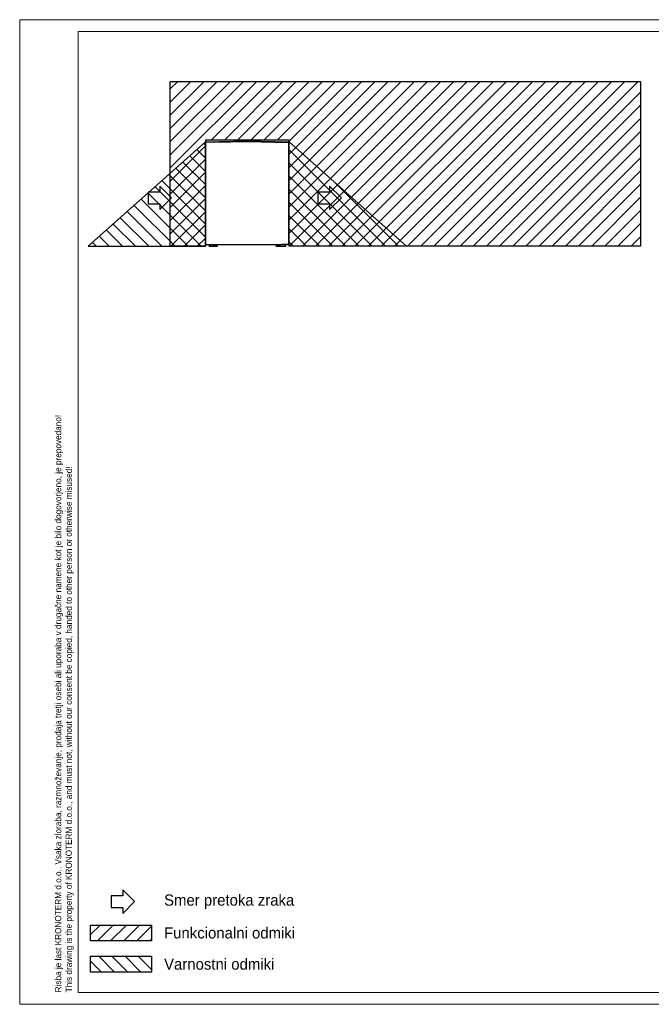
# Model space of a CAD drawing. Header units: millimetres. Extents: x 0 to 39025, y -31299 to 8400.
# Tile 137 of 206: x 0 to 5392, y 0 to 8400. Entities that reach past the tile are written whole.
import ezdxf

# ---------------------------------------------------------------- set-up
doc = ezdxf.new("R2010")
doc.units = ezdxf.units.MM
for name, color, linetype in [('ANOTACIJE', 7, 'Continuous'), ('FORMAT', 7, 'Continuous'), ('ODMIKI funkcionalni', 253, 'Continuous'), ('ODMIKI varnostni', 252, 'Continuous')]:
    doc.layers.add(name, color=color, linetype=linetype)
doc.styles.add('SLDTEXTSTYLE0', font='Montserrat-Regular.ttf', dxfattribs={"bigfont": 'bigfont'})
doc.styles.add('SLDTEXTSTYLE2', font='arial.ttf', dxfattribs={"width": 0.948, "bigfont": 'bigfont'})
doc.styles.add('SLDTEXTSTYLE3', font='arial.ttf', dxfattribs={"width": 0.948})
pattern_1 = [(135, (-2543.28, -1787.36), (-56.1266, -56.1266), [])]

# ---------------------------------------------------------------- blocks, each defined once
blk = doc.blocks.new('SW_NOTE_0_1')
at = {"layer": 'ANOTACIJE', "color": 0, "char_height": 2.64583, "attachment_point": 1, "rotation": 90}
for s, insert, style in [('Risba je last KRONOTERM d.o.o.. Vsaka zloraba, razmnoževanje, prodaja tretji osebi ali uporaba v drugačne namene kot je bilo dogovorjeno, je prepovedano!', (-3.41, 0), 'SLDTEXTSTYLE2'), ('This drawing is the property of KRONOTERM d.o.o., and must not, without our consent be copied, handed to other person or otherwise misused!', (1.12, 0), 'SLDTEXTSTYLE3')]:
    blk.add_mtext(s, dxfattribs=dict(at, insert=insert, style=style))
blk = doc.blocks.new('PUŠČICA')
at = {"ltscale": 10}
for p, q in [((0, 0), (-50, 50)), ((-50, 50), (-50, 25)), ((-100, 25), (-100, -25)), ((-50, 25), (-100, 25)), ((-50, -50), (0, 0)), ((-100, -25), (-50, -25)), ((-50, -25), (-50, -50))]:
    blk.add_line(p, q, dxfattribs=at)
blk = doc.blocks.new('Adapt 2 S (desno)')
at = {"linetype": 'Continuous', "lineweight": 25}
for p, q in [((1, 887.7), (0, 887.7)), ((0, 887.7), (0, 885.8)), ((0, 885.7), (0, 16.6)), ((1, 887.7), (1, 886)), ((2.1, 887.6), (1.1, 887.6)), ((1.1, 887.6), (1.1, 886)), ((1.4, 886.3), (1.4, 887.3)), ((1.7, 887.3), (1.4, 887.3)), ((1.7, 886.3), (1.4, 886.3)), ((1.4, 886), (1.7, 886)), ((1.4, 886), (1.8, 886)), ((357.4, 895.1), (1.7, 887.3)), ((1.7, 887.3), (1.7, 886.3)), ((1.7, 886), (1.9, 886)), ((1.7, 886), (1.7, 885.4)), ((357.4, 893.1), (2, 885.3)), ((2, 16.6), (2, 885.3)), ((2.1, 887.3), (2.1, 887.6)), ((2.9, 890.5), (356.5, 898.3)), ((2.9, 888.5), (356.5, 896.2)), ((2.9, 888.5), (2.9, 890.5)), ((2.9, 890.5), (2.9, 889.6)), ((2.9, 888.4), (2.9, 889.4)), ((2.9, 889.4), (2.9, 889.4)), ((24.4, 888.9), (2.9, 888.4)), ((67.4, 889.8), (24.4, 888.9)), ((24.4, 888.9), (24.4, 888.9)), ((67.4, 889.8), (67.4, 889.9)), ((69.2, 889.2), (68.2, 889.1)), ((68.2, 888.8), (68.2, 889.1)), ((69.2, 888.8), (69.2, 889.2)), ((74.2, 889.2), (356.5, 895.4)), ((74.2, 889.2), (74.3, 888.9)), ((356.5, 898.3), (356.5, 896.2)), ((356.5, 898.3), (357.5, 898.3)), ((356.5, 897.3), (357.5, 897.3)), ((356.5, 895.4), (356.5, 896.2)), ((356.5, 895.1), (356.5, 895.4)), ((357.4, 895.1), (357.4, 893.1)), ((357.6, 893.7), (357.4, 893.7)), ((357.4, 893.1), (357.6, 893.1)), ((357.5, 897.3), (357.5, 898.3)), ((357.5, 898.3), (357.5, 897.3)), ((357.5, 898.3), (358.5, 898.3)), ((357.5, 897.3), (358.5, 897.3)), ((357.6, 893.1), (357.6, 895.1)), ((713.3, 887.3), (357.6, 895.1)), ((357.6, 893.1), (713, 885.3)), ((358.5, 898.3), (712.1, 890.5)), ((358.5, 896.2), (358.5, 898.3)), ((358.5, 896.2), (712.1, 888.5)), ((358.5, 896.2), (358.5, 895.4)), ((358.5, 895.4), (640.8, 889.2)), ((358.5, 895.4), (358.5, 895.1)), ((640.7, 888.9), (640.8, 889.2)), ((645.8, 889.2), (646.8, 889.1)), ((645.8, 888.8), (645.8, 889.2)), ((646.8, 888.8), (646.8, 889.1)), ((647.6, 889.8), (647.6, 889.9)), ((647.6, 889.8), (690.6, 888.9)), ((690.6, 888.9), (712.1, 888.4)), ((690.6, 888.9), (690.6, 888.9)), ((712.1, 890.5), (712.1, 888.5)), ((712.1, 890.5), (712.1, 889.6)), ((712.1, 889.6), (712.1, 890.5)), ((712.1, 889.6), (712.1, 889.6)), ((712.1, 888.4), (712.1, 889.4)), ((712.1, 889.4), (712.1, 889.4)), ((712.9, 887.6), (713.9, 887.6)), ((712.9, 887.6), (712.9, 887.3)), ((713, 16.6), (713, 885.3)), ((713.3, 886), (713.1, 886)), ((713.6, 886), (713.2, 886)), ((713.3, 887.3), (713.3, 886.3)), ((713.3, 887.3), (713.6, 887.3)), ((713.6, 886.3), (713.3, 886.3)), ((713.6, 886), (713.3, 886)), ((713.3, 886), (713.3, 885.4)), ((713.6, 887.3), (713.6, 886.3)), ((713.9, 886), (713.9, 887.6)), ((715, 887.7), (714, 887.7)), ((714, 887.7), (714, 886)), ((715, 887.7), (715, 885.8)), ((715, 16.6), (715, 885.7)), ((2, 16.6), (0, 16.6)), ((2, 16.6), (713, 16.6)), ((2, 15.6), (2, 16.6)), ((2, 15.6), (713, 15.6)), ((28.2, 2.5), (28.2, 0)), ((50, 2.5), (28.2, 2.5)), ((50, 0), (50, 2.5)), ((50, 2.5), (89.1, 2.5)), ((64.2, 15.6), (492.6, 15.6)), ((68.1, 15.6), (68.1, 13.3)), ((85.9, 13.3), (68.1, 13.3)), ((68.4, 11), (68.4, 6)), ((70.1, 11), (68.4, 11)), ((69, 5.4), (69.6, 5)), ((69.5, 3.6), (82.9, 3.6)), ((69.6, 5), (85.6, 5)), ((70.1, 6), (70.1, 11)), ((79.4, 11), (70.1, 11)), ((72.6, 13.3), (72.6, 11)), ((79.4, 6), (79.4, 11)), ((86.9, 11), (79.4, 11)), ((82.6, 11), (82.6, 13.3)), ((82.9, 3.6), (85.8, 3.6)), ((85.6, 5), (86.3, 5.4)), ((87.1, 13.3), (85.9, 13.3)), ((86.9, 6), (86.9, 11)), ((87.1, 13.3), (87.1, 15.6)), ((89.1, 2.5), (89.1, 0)), ((102.6, 2.5), (89.1, 2.5)), ((102.6, 0), (102.6, 2.5)), ((456, 13.3), (456, 15.3)), ((456, 15.3), (458, 15.3)), ((458, 13.3), (456, 13.3)), ((458, 15.3), (458, 13.3)), ((458, 15.3), (501, 15.3)), ((501, 13.3), (458, 13.3)), ((492.6, 15.6), (495.1, 15.6)), ((501, 13.3), (501, 15.6)), ((652.7, 13.3), (501, 13.3)), ((601.8, 2.5), (601.8, 0)), ((632.4, 2.5), (601.8, 2.5)), ((601.8, 0), (632.4, 0)), ((617, 6), (617, 11)), ((617.3, 11), (617, 11)), ((617, 6), (618.8, 5)), ((617.3, 13.3), (617.3, 11)), ((621.6, 11), (617.3, 11)), ((619.9, 5), (618.6, 3.6)), ((618.6, 3.6), (635, 3.6)), ((618.8, 5), (634.8, 5)), ((621.9, 11), (621.6, 11)), ((621.9, 6), (621.9, 11)), ((622.6, 11), (621.9, 11)), ((631.1, 11), (622.6, 11)), ((631.7, 11), (631.1, 11)), ((631.7, 11), (631.7, 6)), ((632.1, 11), (631.7, 11)), ((636.3, 11), (632.1, 11)), ((632.4, 0), (632.4, 2.5)), ((632.4, 2.5), (675.2, 2.5)), ((632.4, 0), (675.2, 0)), ((635, 3.6), (633.8, 5)), ((634.8, 5), (636.6, 6)), ((636.3, 11), (636.3, 13.3)), ((636.6, 11), (636.3, 11)), ((636.6, 6), (636.6, 11)), ((652.7, 13.3), (652.7, 15.6)), ((654.2, 15.3), (652.7, 15.3)), ((654.2, 13.3), (652.7, 13.3)), ((654.2, 15.3), (654.2, 13.3)), ((712.4, 15.6), (657, 15.6)), ((675.2, 2.5), (675.2, 0)), ((686.8, 2.5), (675.2, 2.5)), ((675.2, 0), (686.8, 0)), ((686.8, 0), (686.8, 2.5)), ((713, 15.6), (712.4, 15.6)), ((715, 16.6), (713, 16.6)), ((713, 16.6), (713, 15.6)), ((28.2, 0), (50, 0)), ((50, 0), (89.1, 0)), ((89.1, 0), (102.6, 0))]:
    blk.add_line(p, q, dxfattribs=at)
at = {"linetype": 'Continuous', "lineweight": 25, "flags": 128}
for points in [[(2.9, 890.5), (2.9, 890.5), (2.9, 890.5), (2.9, 890.5), (2.9, 890.5), (2.9, 890.5), (2.9, 890.5), (2.9, 890.5), (2.9, 890.5)], [(2.9, 889.6), (2.9, 889.6), (2.9, 889.6), (2.9, 889.6), (2.9, 889.6), (2.9, 889.6), (2.9, 889.6), (2.9, 889.6), (2.9, 889.6)], [(712.1, 890.5), (712.1, 890.5), (712.1, 890.5), (712.1, 890.5), (712.1, 890.5), (712.1, 890.5), (712.1, 890.5), (712.1, 890.5), (712.1, 890.5)], [(712.1, 889.6), (712.1, 889.6), (712.1, 889.6), (712.1, 889.6), (712.1, 889.6), (712.1, 889.6), (712.1, 889.6), (712.1, 889.6), (712.1, 889.6)], [(1.7, 16.6), (1.8, 16.6), (2, 16.6)], [(713.3, 16.6), (713.2, 16.6), (713, 16.6)]]:
    blk.add_lwpolyline(points, dxfattribs=at)
at = {"linetype": 'Continuous', "lineweight": 25}
for centre, radius, start, end in [((2.9, 887.7), 2.9, 91.26953, 180), ((2.9, 887.7), 1.9, 91.26953, 180), ((2.9, 887.6), 1.8, 91.25, 180), ((2.9, 887.6), 0.8, 91.25, 180), ((67.4, 889), 0.8, 6.25, 91.25), ((67.4, 889), 1.8, 6.25, 29.25947), ((357.5, 896.5), 1.8, 88.75, 91.25), ((357.5, 896.5), 0.8, 88.75, 91.25), ((647.6, 889), 1.8, 150.74053, 173.75), ((647.6, 889), 0.8, 88.75, 173.75), ((712.1, 887.7), 2.9, 0, 88.73047), ((712.1, 887.7), 1.9, 0, 88.72019), ((712.1, 887.6), 1.8, 0, 88.75), ((712.1, 887.6), 0.8, 0, 88.75), ((2, 17.6), 2, 208.35935, 270), ((67.4, 5), 2.5, 270, 325.01514), ((87.9, 5), 2.5, 214.98486, 270), ((616.6, 5), 2.5, 270, 325.01514), ((637.1, 5), 2.5, 214.98486, 270), ((654.2, 16.1), 2.8, 270, 349.71344), ((654.2, 16.1), 0.8, 270, 321.31781), ((713, 17.6), 2, 270, 331.64065)]:
    blk.add_arc(centre, radius, start, end, dxfattribs=at)
for points, knots in [([(1.4, 886), (1.2, 886), (0.9, 886), (0.6, 885.9), (0.4, 885.9), (0.2, 885.8), (0.1, 885.8), (0, 885.7), (0, 885.7), (0.1, 885.7), (0.1, 885.6), (0.4, 885.6), (0.5, 885.5), (0.9, 885.5), (1.1, 885.5), (1.5, 885.4), (1.8, 885.4), (2, 885.3)], [0, 0, 0, 0, 0.125, 0.125, 0.25, 0.25, 0.375, 0.375, 0.5, 0.5, 0.625, 0.625, 0.75, 0.75, 0.875, 0.875, 1, 1, 1, 1]), ([(1.7, 886), (1.5, 886), (1.3, 885.9), (1, 885.8), (1, 885.7), (1, 885.6), (1.2, 885.6), (1.5, 885.5), (1.8, 885.4), (2, 885.3)], [0, 0, 0, 0, 0.25, 0.25, 0.5, 0.5, 0.75, 0.75, 1, 1, 1, 1]), ([(2, 885.3), (2, 885.6), (1.9, 885.9), (1.9, 886.4), (1.9, 886.6), (1.8, 886.9), (1.8, 887.1), (1.7, 887.3), (1.7, 887.3), (1.7, 887.3)], [0, 0, 0, 0, 0.25, 0.25, 0.5, 0.5, 0.75, 0.75, 1, 1, 1, 1]), ([(2, 885.3), (1.9, 885.6), (1.9, 885.9), (1.8, 886.2), (1.8, 886.3), (1.7, 886.3)], [0, 0, 0, 0, 0.5, 0.5, 1, 1, 1, 1]), ([(74.1, 890), (74.2, 890), (74.2, 889.9), (74.2, 889.6), (74.2, 889.4), (74.2, 889.2)], [0, 0, 0, 0, 0.5, 0.5, 1, 1, 1, 1]), ([(640.8, 889.2), (640.8, 889.4), (640.8, 889.6), (640.8, 889.9), (640.8, 890), (640.9, 890)], [0, 0, 0, 0, 0.5, 0.5, 1, 1, 1, 1]), ([(713.3, 887.3), (713.3, 887.3), (713.3, 887.3), (713.2, 887.1), (713.2, 886.9), (713.1, 886.6), (713.1, 886.4), (713.1, 885.9), (713, 885.6), (713, 885.3)], [0, 0, 0, 0, 0.25, 0.25, 0.5, 0.5, 0.75, 0.75, 1, 1, 1, 1]), ([(713.3, 886.3), (713.2, 886.3), (713.2, 886.2), (713.1, 885.9), (713.1, 885.6), (713, 885.3)], [0, 0, 0, 0, 0.5, 0.5, 1, 1, 1, 1]), ([(713, 885.3), (713.2, 885.4), (713.5, 885.4), (713.9, 885.5), (714.1, 885.5), (714.5, 885.5), (714.6, 885.6), (714.9, 885.6), (714.9, 885.7), (715, 885.7), (715, 885.7), (714.9, 885.8), (714.8, 885.8), (714.6, 885.9), (714.4, 885.9), (714.1, 886), (713.8, 886), (713.6, 886)], [0, 0, 0, 0, 0.125, 0.125, 0.25, 0.25, 0.375, 0.375, 0.5, 0.5, 0.625, 0.625, 0.75, 0.75, 0.875, 0.875, 1, 1, 1, 1]), ([(713, 885.3), (713.2, 885.4), (713.5, 885.5), (713.8, 885.6), (714, 885.6), (714, 885.7), (714, 885.8), (713.7, 885.9), (713.5, 886), (713.3, 886)], [0, 0, 0, 0, 0.25, 0.25, 0.5, 0.5, 0.75, 0.75, 1, 1, 1, 1]), ([(68.4, 6), (68.6, 5.8), (68.7, 5.6), (69, 5.4), (69.1, 5.3), (69.3, 5.3), (69.4, 5.3), (69.6, 5.4), (69.6, 5.4), (69.8, 5.6), (70, 5.8), (70.1, 6)], [0, 0, 0, 0, 0.25, 0.25, 0.5, 0.5, 0.625, 0.625, 0.75, 0.75, 1, 1, 1, 1]), ([(70.7, 5), (70.6, 4.9), (70.1, 4.4), (69.7, 3.9), (69.5, 3.6)], [0, 0, 0, 0, 0.344642, 1, 1, 1, 1]), ([(70.1, 6), (70.9, 5.8), (71.6, 5.6), (73.2, 5.4), (73.9, 5.3), (75.1, 5.3), (75.5, 5.3), (76.3, 5.4), (76.7, 5.4), (77.8, 5.6), (78.6, 5.8), (79.4, 6)], [0, 0, 0, 0, 0.25, 0.25, 0.5, 0.5, 0.625, 0.625, 0.75, 0.75, 1, 1, 1, 1]), ([(79.4, 6), (80, 5.8), (80.6, 5.6), (81.8, 5.4), (82.5, 5.3), (83.4, 5.3), (83.7, 5.3), (84.4, 5.4), (84.7, 5.4), (85.6, 5.6), (86.3, 5.8), (86.9, 6)], [0, 0, 0, 0, 0.25, 0.25, 0.5, 0.5, 0.625, 0.625, 0.75, 0.75, 1, 1, 1, 1]), ([(85.8, 3.6), (85.7, 3.8), (85.3, 4.3), (84.9, 4.7), (84.6, 5)], [0, 0, 0, 0, 0.321792, 1, 1, 1, 1]), ([(86.9, 6), (86.7, 5.8), (86.5, 5.5), (86.3, 5.4), (86.3, 5.4)], [0, 0, 0, 0, 0.758579, 1, 1, 1, 1]), ([(617, 6), (617.4, 5.8), (617.8, 5.6), (618.6, 5.4), (619, 5.3), (619.7, 5.3), (619.9, 5.3), (620.3, 5.4), (620.5, 5.4), (621.1, 5.6), (621.5, 5.8), (621.9, 6)], [0, 0, 0, 0, 0.25, 0.25, 0.5, 0.5, 0.625, 0.625, 0.75, 0.75, 1, 1, 1, 1]), ([(621.9, 6), (622.7, 5.8), (623.5, 5.6), (625.2, 5.4), (626, 5.3), (627.2, 5.3), (627.7, 5.3), (628.5, 5.4), (628.9, 5.4), (630.1, 5.6), (630.9, 5.8), (631.7, 6)], [0, 0, 0, 0, 0.25, 0.25, 0.5, 0.5, 0.625, 0.625, 0.75, 0.75, 1, 1, 1, 1]), ([(631.7, 6), (632.1, 5.8), (632.5, 5.6), (633.4, 5.4), (633.8, 5.3), (634.4, 5.3), (634.6, 5.3), (635, 5.4), (635.2, 5.4), (635.8, 5.6), (636.2, 5.8), (636.6, 6)], [0, 0, 0, 0, 0.25, 0.25, 0.5, 0.5, 0.625, 0.625, 0.75, 0.75, 1, 1, 1, 1])]:
    blk.add_open_spline(points, degree=3, knots=knots, dxfattribs=at)

msp = doc.modelspace()

# ---------------------------------------------------------------- hatches: boundary and pattern name
at = {"layer": 'ODMIKI funkcionalni'}
h = msp.add_hatch(dxfattribs=at)
h.set_pattern_fill('ANSI31', color=256, scale=25)
h.set_pattern_definition([(45, (-945.19, -2616.19), (-56.1266, 56.1266), [])])
h.paths.add_polyline_path([(1585.5, 7372.9), (1585.5, 6466.8), (1285.5, 6466.8), (1285.5, 7872.9), (5300.5, 7872.9), (5300.5, 6466.8), (2300.5, 6466.8), (2300.5, 7372.9)])
h = msp.add_hatch(dxfattribs=at)
h.set_pattern_fill('ANSI31', color=256, scale=25)
h.set_pattern_definition([(45, (38433.06, 2165.175), (-56.1266, 56.1266), [])])
h.paths.add_polyline_path([(1125.8, 676.5), (605.6, 676.5), (605.6, 540.9), (1125.8, 540.9)])
at = {"layer": 'ODMIKI varnostni'}
h = msp.add_hatch(dxfattribs=at)
h.set_pattern_fill('ANSI31', color=256, scale=25, angle=90)
h.set_pattern_definition(pattern_1)
h.paths.add_polyline_path([(1585.5, 6466.8), (1585.5, 7357.3), (585.5, 6466.8)])
h = msp.add_hatch(dxfattribs=at)
h.set_pattern_fill('ANSI31', color=256, scale=25, angle=90)
h.set_pattern_definition(pattern_1)
h.paths.add_polyline_path([(2300.5, 6466.8), (2300.5, 7357.3), (3300.5, 6466.8)])
h = msp.add_hatch(dxfattribs=at)
h.set_pattern_fill('ANSI31', color=256, scale=25, angle=90)
h.set_pattern_definition([(135, (38433.06, 2165.175), (-56.1266, -56.1266), [])])
h.paths.add_polyline_path([(1125.8, 410.1), (605.6, 410.1), (605.6, 274.5), (1125.8, 274.5)])

# ---------------------------------------------------------------- linework, layer by layer
at = {"layer": 'FORMAT', "color": 7, "linetype": 'Continuous', "lineweight": 18, "ltscale": 27}
for p, q in [((0, 0), (0, 8400)), ((0, 8400), (18568, 8400)), ((500, 100), (500, 8300)), ((500, 8300), (18468, 8300)), ((500, 100), (18468, 100)), ((0, 0), (18568, 0))]:
    msp.add_line(p, q, dxfattribs=at)
at = {"layer": 'ODMIKI funkcionalni'}
for points in [[(1585.5, 7372.9), (1585.5, 6466.8), (1285.5, 6466.8), (1285.5, 7872.9), (5300.5, 7872.9), (5300.5, 6466.8), (2300.5, 6466.8), (2300.5, 7372.9)], [(605.6, 676.5), (1125.8, 676.5), (1125.8, 540.9), (605.6, 540.9)]]:
    msp.add_lwpolyline(points, close=True, dxfattribs=at)
at = {"layer": 'ODMIKI varnostni'}
for points in [[(1585.5, 6466.8), (1585.5, 7357.3), (585.5, 6466.8)], [(2300.5, 6466.8), (2300.5, 7357.3), (3300.5, 6466.8)], [(605.6, 410.1), (1125.8, 410.1), (1125.8, 274.5), (605.6, 274.5)]]:
    msp.add_lwpolyline(points, close=True, dxfattribs=at)

# ---------------------------------------------------------------- block references
msp.add_blockref('Adapt 2 S (desno)', (1585.5, 6466.8))
at = {"layer": 'ANOTACIJE', "xscale": 2, "yscale": 2, "zscale": 2}
for p in [(1295.8, 6879.5), (2745.6, 6879.5), (981.2, 875.9)]:
    msp.add_blockref('PUŠČICA', p, dxfattribs=at)
at = {"layer": 'FORMAT', "xscale": 20, "yscale": 20, "zscale": 20}
msp.add_blockref('SW_NOTE_0_1', (370, 101.8), dxfattribs=at)

# ---------------------------------------------------------------- texts
at = {"layer": 'ANOTACIJE', "color": 7, "char_height": 95.25, "attachment_point": 4, "style": 'SLDTEXTSTYLE0'}
for s, insert in [('Smer pretoka zraka', (1232.5, 875.1)), ('Funkcionalni odmiki', (1232.5, 608.7)), ('Varnostni odmiki', (1232.5, 342.3))]:
    msp.add_mtext(s, dxfattribs=dict(at, insert=insert))

doc.saveas('drawing.dxf')
